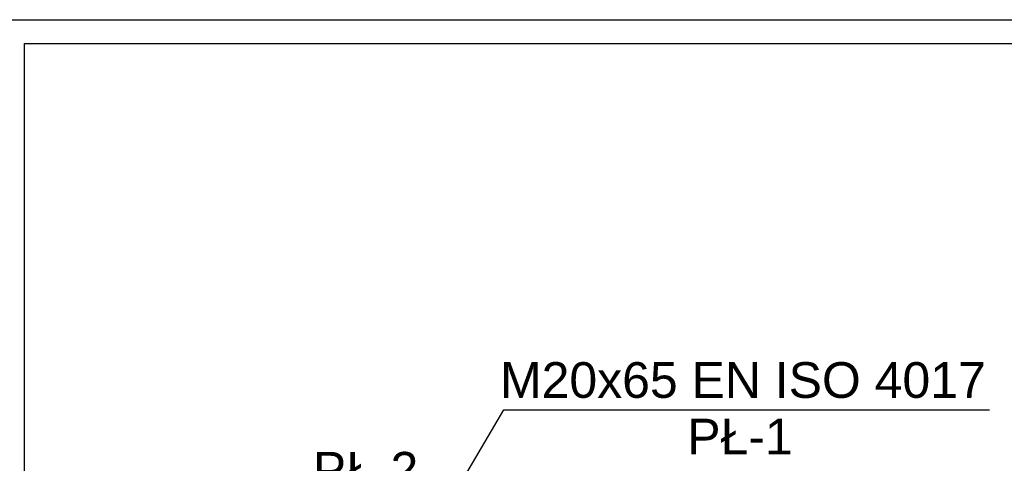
# Paper-space layout 'A0 Advance Steel' of a CAD drawing. Header units: millimetres. Extents: x -21 to 1320, y -7 to 928.
# Tile 124 of 134: x 954 to 1036, y 782 to 819. Entities that reach past the tile are written whole.
import ezdxf

# ---------------------------------------------------------------- set-up
doc = ezdxf.new("R2010")
doc.units = ezdxf.units.MM
doc.layers.get('0').update_dxf_attribs({"linetype": 'CONTINUOUS'})
doc.styles.add('Arial', font='arial.ttf', dxfattribs={"height": 150})

psp = doc.layouts.new('A0 Advance Steel')

# ---------------------------------------------------------------- linework, layer by layer
at = {"color": 3, "ltscale": 0.25}
for points in [[(952.238, 626.767), (952.238, 819.367), (1273.838, 819.367), (1273.838, 626.767), (952.238, 626.767)], [(954.238, 628.767), (954.238, 817.367), (1271.838, 817.367), (1271.838, 628.767), (954.238, 628.767)]]:
    psp.add_lwpolyline(points, dxfattribs=at)
at = {"color": 7}
psp.add_lwpolyline([(984.148, 769.039), (994.461, 786.609), (1035.229, 786.609)], dxfattribs=at)

# ---------------------------------------------------------------- texts
at = {"color": 7, "style": 'Arial'}
for s, p in [('M20x65 EN ISO 4017', (994.15, 787.609)), ('PŁ-1', (1009.863, 782.859)), ('PŁ-2', (978.436, 780.069))]:
    psp.add_text(s, height=3, dxfattribs=at).set_placement(p)

doc.saveas('drawing.dxf')
